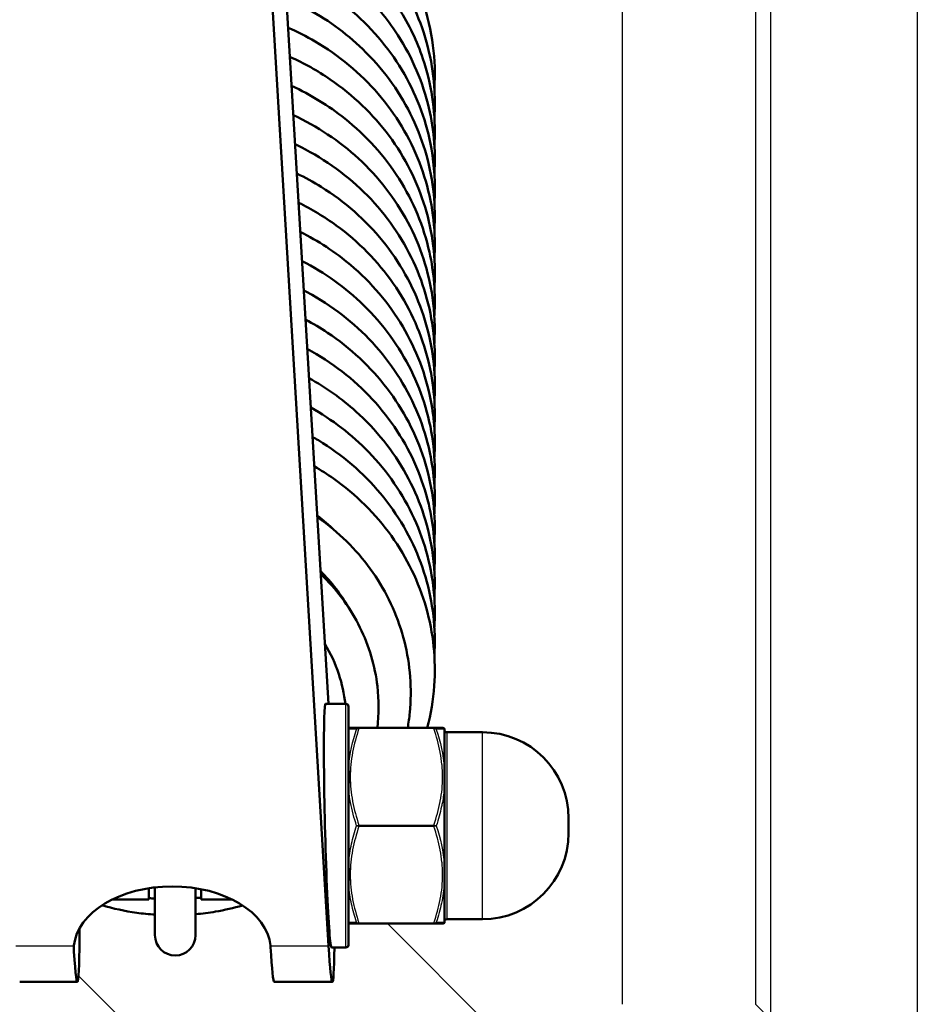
# Model space of a CAD drawing. Header units: millimetres. Extents: x 196 to 2279, y -1387 to 2348.
# Tile 78 of 89: x 500 to 573, y 1494 to 1574. Entities that reach past the tile are written whole.
import ezdxf

# ---------------------------------------------------------------- set-up
doc = ezdxf.new("R2010")
doc.units = ezdxf.units.MM
doc.header["$LTSCALE"] = 0.75
doc.layers.add('Visible', color=7, linetype='Continuous', lineweight=50)
doc.layers.add('Visible Narrow', color=7, linetype='Continuous', lineweight=25)

msp = doc.modelspace()

# ---------------------------------------------------------------- linework, layer by layer
at = {"layer": 'Visible', "extrusion": (0, 1, -2.966e-13)}
for p, q in [((524.924, 1498.805, -556.942), (483.367, 2196.115, 278.485)), ((524.915, 1518.455, -573.038), (521.397, 1577.483, -502.318)), ((526.342, 1518.455, -565.08), (524.682, 1518.455, -565.08)), ((527.396, 1516.505, -560.548), (533.489, 1516.505, -560.548)), ((537.442, 1516.155, -565.08), (534.542, 1516.155, -565.08)), ((510.314, 1502.555, -565.08), (507.329, 1502.555, -565.08)), ((517.101, 1502.555, -565.08), (514.564, 1502.555, -565.08)), ((537.442, 1500.955, -565.08), (534.542, 1500.955, -565.08)), ((533.489, 1500.605, -560.548), (527.396, 1500.605, -560.548)), ((526.342, 1498.655, -565.08), (525.166, 1498.655, -565.08)), ((504.501, 1495.855, -565.08), (499.816, 1495.855, -565.08)), ((525.235, 1495.855, -565.08), (520.513, 1495.855, -565.08))]:
    msp.add_line(p, q, dxfattribs=at)
at = {"layer": 'Visible', "extrusion": (0, -2.966e-13, -1)}
for centre, radius, start, end in [((-526.342, 1518.255, 565.08), 0.2, 90, 180), ((-534.542, 1516.355, 565.08), 0.2, 270, 0), ((-537.442, 1509.155, 565.08), 7, 90, 180), ((-537.442, 1507.955, 565.08), 7, 180, 270), ((-534.542, 1500.755, 565.08), 0.2, 0, 90), ((-512.464, 1499.658, 569.71), 1.65, 180, 0), ((-526.342, 1498.855, 565.08), 0.2, 180, 270)]:
    msp.add_arc(centre, radius, start, end, dxfattribs=at)
at = {"layer": 'Visible', "extrusion": (1, 0, 0)}
for centre, radius, start in [((1508.555, -565.08, 526.542), 9.7, 0.00003), ((1508.555, -565.08, 544.442), 0.6, 0), ((1508.555, -565.08, 510.314), 6, 147.84579), ((1508.555, -565.08, 514.564), 6, 149.29502)]:
    msp.add_arc(centre, radius, start, 180, dxfattribs=at)
at = {"layer": 'Visible', "extrusion": (-1, 0, 0)}
for centre, radius, start, end in [((-1508.555, -565.08, -534.342), 7.9, 126.4909, 173.50972), ((-1508.555, -565.08, -534.342), 7.9, 66.49094, 113.50929), ((-1510.158, -569.71, -510.814), 10.5, 0, 50.94997), ((-1508.555, -565.08, -534.342), 7.9, 6.49039, 53.50906)]:
    msp.add_arc(centre, radius, start, end, dxfattribs=at)
at = {"layer": 'Visible', "extrusion": (-1e-16, -0.5, -0.866025)}
msp.add_arc((432.245, -826.481, -1350.633), 133.5, 271.25841, 0, dxfattribs=at)
at = {"layer": 'Visible', "extrusion": (4.5e-15, -0.767714, 0.640792)}
msp.add_arc((512.215, 532.368, -1507.538), 8, 3.45847, 176.54153, dxfattribs=at)
at = {"layer": 'Visible', "extrusion": (1, -1e-16, -1e-16)}
msp.add_arc((1510.158, -569.71, 514.114), 10.5, 129.52453, 180, dxfattribs=at)
at = {"layer": 'Visible', "extrusion": (1.4e-15, -0.5, -0.866025)}
msp.add_arc((432.245, -826.481, -1350.633), 128.738, 271.30497, 0, dxfattribs=at)
at = {"layer": 'Visible', "extrusion": (0.531319, 0.670493, -0.517822)}
msp.add_arc((529.222, 296.113, 1569.727), 6.773, 153.60646, 155.1083, dxfattribs=at)
at = {"layer": 'Visible', "extrusion": (0.999272, 0.024453, 0.029297)}
for centre, major_axis, start_param in [((524.924, 1508.555, -565.08), (-0.378, 6.344, 7.6), -0.875267), ((520.202, 1508.555, -565.08), (-0.485, 8.138, 9.75), 1.584758)]:
    msp.add_ellipse(centre, major_axis=major_axis, ratio=0.999272, start_param=start_param, end_param=2.266326, dxfattribs=at)
at = {"layer": 'Visible', "extrusion": (-0.999272, -0.024453, -0.029297)}
for centre, start_param, end_param in [((504.191, 1508.555, -565.08), 3.162993, 4.650311), ((524.924, 1508.555, -565.08), 3.339974, 4.712389)]:
    msp.add_ellipse(centre, major_axis=(-0.485, 8.138, 9.75), ratio=0.999272, start_param=start_param, end_param=end_param, dxfattribs=at)
at = {"layer": 'Visible'}
for points, knots in [([(532.578, 1575.565, -739.286), (532.975, 1574.397, -739.729), (533.257, 1573.192, -740.183), (533.561, 1570.831, -741.072), (533.599, 1569.66, -741.513), (533.527, 1568.495, -741.952)], [279.673138, 279.673138, 279.673138, 279.673138, 280.0639208, 280.0639208, 280.4354025, 280.4354025, 280.4354025, 280.4354025]), ([(523.272, 1574.931, -701.673), (525.004, 1573.985, -702.089), (526.602, 1572.792, -702.587), (529.524, 1569.863, -703.761), (530.819, 1568.034, -704.471), (532.678, 1564.137, -705.965), (533.269, 1562.018, -706.762), (533.571, 1558.926, -707.926), (533.588, 1557.946, -708.295), (533.527, 1556.969, -708.663)], [212.19337, 212.19337, 212.19337, 212.19337, 212.796696, 212.796696, 213.483595, 213.483595, 214.167223, 214.167223, 214.478791, 214.478791, 214.478791, 214.478791]), ([(526.655, 1574.931, -709.306), (526.74, 1574.86, -709.335), (526.824, 1574.788, -709.364), (528.58, 1573.266, -709.986), (530.013, 1571.528, -710.666), (532.167, 1567.765, -712.119), (532.919, 1565.69, -712.905), (533.536, 1562.168, -714.232), (533.616, 1560.713, -714.779), (533.527, 1559.272, -715.322)], [225.803972, 225.803972, 225.803972, 225.803972, 225.838311, 225.838311, 226.525776, 226.525776, 227.210065, 227.210065, 227.670137, 227.670137, 227.670137, 227.670137]), ([(528.984, 1574.931, -716.888), (529.471, 1574.363, -717.113), (529.925, 1573.77, -717.345), (531.555, 1571.356, -718.284), (532.464, 1569.337, -719.056), (533.466, 1565.406, -720.539), (533.647, 1563.464, -721.269), (533.527, 1561.558, -721.987)], [239.33456, 239.33456, 239.33456, 239.33456, 239.567763, 239.567763, 240.252766, 240.252766, 240.863555, 240.863555, 240.863555, 240.863555]), ([(530.662, 1574.963, -724.435), (531.467, 1573.687, -724.93), (532.121, 1572.319, -725.454), (533.28, 1568.882, -726.758), (533.609, 1566.717, -727.57), (533.553, 1564.345, -728.463), (533.542, 1564.102, -728.554), (533.527, 1563.859, -728.646)], [252.821589, 252.821589, 252.821589, 252.821589, 253.295333, 253.295333, 253.977908, 253.977908, 254.05576, 254.05576, 254.05576, 254.05576]), ([(531.869, 1575.046, -731.948), (531.947, 1574.876, -732.013), (532.022, 1574.706, -732.079), (532.933, 1572.555, -732.9), (533.427, 1570.416, -733.703), (533.575, 1567.587, -734.768), (533.571, 1566.883, -735.033), (533.526, 1566.179, -735.298)], [266.2784393, 266.2784393, 266.2784393, 266.2784393, 266.3377349, 266.3377349, 267.0209754, 267.0209754, 267.2454843, 267.2454843, 267.2454843, 267.2454843]), ([(521.639, 1573.428, -694.654), (522.393, 1573.097, -694.807), (523.124, 1572.725, -694.973), (525.76, 1571.181, -695.644), (527.514, 1569.725, -696.241), (530.38, 1566.399, -697.553), (531.531, 1564.489, -698.292), (533.086, 1560.479, -699.819), (533.514, 1558.328, -700.626), (533.571, 1555.682, -701.622), (533.56, 1555.165, -701.817), (533.526, 1554.649, -702.011)], [198.816826, 198.816826, 198.816826, 198.816826, 199.066397, 199.066397, 199.755003, 199.755003, 200.441184, 200.441184, 201.124195, 201.124195, 201.289297, 201.289297, 201.289297, 201.289297]), ([(521.78, 1571.06, -688.026), (522.935, 1570.543, -688.264), (524.04, 1569.926, -688.533), (526.907, 1567.962, -689.363), (528.544, 1566.39, -689.994), (531.145, 1562.881, -691.366), (532.146, 1560.9, -692.127), (533.39, 1556.798, -693.679), (533.653, 1554.626, -694.494), (533.534, 1552.445, -695.316), (533.53, 1552.389, -695.337), (533.527, 1552.333, -695.358)], [185.641358, 185.641358, 185.641358, 185.641358, 186.025062, 186.025062, 186.713246, 186.713246, 187.39869, 187.39869, 188.080974, 188.080974, 188.098816, 188.098816, 188.098816, 188.098816]), ([(521.921, 1568.693, -681.397), (523.471, 1567.984, -681.722), (524.933, 1567.09, -682.105), (527.98, 1564.668, -683.106), (529.491, 1562.99, -683.768), (531.815, 1559.316, -685.193), (532.661, 1557.273, -685.971), (533.499, 1553.504, -687.392), (533.634, 1551.76, -688.048), (533.527, 1550.042, -688.695)], [172.465815, 172.465815, 172.465815, 172.465815, 172.983604, 172.983604, 173.671361, 173.671361, 174.356068, 174.356068, 174.905673, 174.905673, 174.905673, 174.905673]), ([(522.062, 1566.324, -674.768), (524, 1565.421, -675.179), (525.804, 1564.219, -675.689), (528.973, 1561.305, -676.87), (530.351, 1559.529, -677.563), (532.386, 1555.709, -679.033), (533.073, 1553.615, -679.823), (533.555, 1550.265, -681.085), (533.604, 1549.005, -681.56), (533.527, 1547.753, -682.031)], [159.289966, 159.289966, 159.289966, 159.289966, 159.941992, 159.941992, 160.629278, 160.629278, 161.313293, 161.313293, 161.712772, 161.712772, 161.712772, 161.712772]), ([(522.204, 1563.952, -668.141), (522.493, 1563.815, -668.203), (522.779, 1563.672, -668.267), (525.046, 1562.468, -668.799), (526.865, 1561.084, -669.375), (529.882, 1557.876, -670.652), (531.119, 1556.013, -671.375), (532.856, 1552.068, -672.883), (533.381, 1549.934, -673.684), (533.576, 1547.022, -674.781), (533.576, 1546.23, -675.079), (533.526, 1545.44, -675.376)], [146.114004, 146.114004, 146.114004, 146.114004, 146.211556, 146.211556, 146.900411, 146.900411, 147.587029, 147.587029, 148.270394, 148.270394, 148.522488, 148.522488, 148.522488, 148.522488]), ([(522.345, 1561.579, -661.514), (523.032, 1561.247, -661.664), (523.697, 1560.881, -661.824), (526.234, 1559.296, -662.505), (527.942, 1557.792, -663.116), (530.702, 1554.389, -664.453), (531.792, 1552.45, -665.201), (533.222, 1548.4, -666.739), (533.583, 1546.238, -667.55), (533.56, 1543.779, -668.476), (533.548, 1543.449, -668.6), (533.526, 1543.119, -668.725)], [132.938608, 132.938608, 132.938608, 132.938608, 133.170279, 133.170279, 133.858713, 133.858713, 134.544583, 134.544583, 135.227296, 135.227296, 135.332949, 135.332949, 135.332949, 135.332949]), ([(522.487, 1559.205, -654.888), (523.565, 1558.673, -655.127), (524.595, 1558.053, -655.394), (527.351, 1556.046, -656.234), (528.938, 1554.43, -656.878), (531.429, 1550.852, -658.272), (532.367, 1548.845, -659.04), (533.448, 1544.84, -660.552), (533.653, 1542.806, -661.317), (533.527, 1540.812, -662.067)], [119.763482, 119.763482, 119.763482, 119.763482, 120.128883, 120.128883, 120.816897, 120.816897, 121.50204, 121.50204, 122.141299, 122.141299, 122.141299, 122.141299]), ([(522.628, 1556.83, -648.261), (524.093, 1556.094, -648.591), (525.469, 1555.19, -648.975), (528.392, 1552.724, -649.985), (529.85, 1551.004, -650.66), (532.059, 1547.269, -652.104), (532.841, 1545.204, -652.888), (533.526, 1541.602, -654.245), (533.621, 1540.056, -654.827), (533.527, 1538.526, -655.403)], [106.588323, 106.588323, 106.588323, 106.588323, 107.087344, 107.087344, 107.774907, 107.774907, 108.459327, 108.459327, 108.947834, 108.947834, 108.947834, 108.947834]), ([(522.77, 1554.455, -641.635), (524.614, 1553.511, -642.055), (526.32, 1552.291, -642.568), (529.352, 1549.333, -643.757), (530.674, 1547.52, -644.462), (532.589, 1543.647, -645.949), (533.211, 1541.536, -646.744), (533.568, 1538.362, -647.939), (533.593, 1537.293, -648.342), (533.527, 1536.229, -648.742)], [93.412896, 93.412896, 93.412896, 93.412896, 94.045773, 94.045773, 94.732797, 94.732797, 95.416547, 95.416547, 95.755942, 95.755942, 95.755942, 95.755942]), ([(522.911, 1552.077, -635.009), (523.139, 1551.959, -635.062), (523.363, 1551.837, -635.116), (525.536, 1550.603, -635.654), (527.311, 1549.169, -636.246), (530.225, 1545.879, -637.546), (531.404, 1543.984, -638.28), (533.017, 1539.994, -639.801), (533.476, 1537.848, -640.607), (533.574, 1535.117, -641.635), (533.565, 1534.513, -641.862), (533.526, 1533.91, -642.089)], [80.23727, 80.23727, 80.23727, 80.23727, 80.315454, 80.315454, 81.004139, 81.004139, 81.690465, 81.690465, 82.373558, 82.373558, 82.56631, 82.56631, 82.56631, 82.56631]), ([(523.053, 1549.697, -628.385), (523.668, 1549.371, -628.529), (524.264, 1549.016, -628.683), (526.696, 1547.398, -629.37), (528.356, 1545.848, -629.994), (531.008, 1542.371, -631.355), (532.037, 1540.403, -632.112), (533.341, 1536.317, -633.66), (533.635, 1534.148, -634.475), (533.543, 1531.877, -635.329), (533.536, 1531.734, -635.383), (533.527, 1531.591, -635.437)], [67.062206, 67.062206, 67.062206, 67.062206, 67.274143, 67.274143, 67.962406, 67.962406, 68.647988, 68.647988, 69.330407, 69.330407, 69.376244, 69.376244, 69.376244, 69.376244]), ([(523.195, 1547.315, -621.762), (524.193, 1546.776, -621.999), (525.143, 1546.16, -622.261), (527.783, 1544.118, -623.108), (529.319, 1542.459, -623.765), (531.696, 1538.814, -625.18), (532.572, 1536.783, -625.955), (533.484, 1532.937, -627.405), (533.64, 1531.102, -628.096), (533.527, 1529.295, -628.776)], [53.887465, 53.887465, 53.887465, 53.887465, 54.232711, 54.232711, 54.920552, 54.920552, 55.605396, 55.605396, 56.183476, 56.183476, 56.183476, 56.183476]), ([(523.337, 1544.934, -615.137), (524.711, 1544.176, -615.47), (525.997, 1543.268, -615.852), (528.792, 1540.767, -616.868), (530.196, 1539.008, -617.556), (532.286, 1535.215, -619.018), (533.004, 1533.13, -619.806), (533.547, 1529.699, -621.098), (533.61, 1528.349, -621.607), (533.527, 1527.009, -622.111)], [40.712737, 40.712737, 40.712737, 40.712737, 41.191211, 41.191211, 41.878554, 41.878554, 42.562696, 42.562696, 42.990264, 42.990264, 42.990264, 42.990264]), ([(523.479, 1542.551, -608.513), (525.223, 1541.573, -608.942), (526.826, 1540.342, -609.453), (529.717, 1537.35, -610.647), (530.982, 1535.503, -611.364), (532.775, 1531.58, -612.866), (533.331, 1529.453, -613.665), (533.574, 1526.457, -614.794), (533.582, 1525.577, -615.124), (533.526, 1524.701, -615.454)], [27.537787, 27.537787, 27.537787, 27.537787, 28.149585, 28.149585, 28.836335, 28.836335, 29.519823, 29.519823, 29.79952, 29.79952, 29.79952, 29.79952]), ([(523.621, 1540.166, -601.891), (523.782, 1540.074, -601.931), (523.942, 1539.981, -601.971), (526.015, 1538.723, -602.514), (527.745, 1537.241, -603.119), (530.554, 1533.874, -604.444), (531.673, 1531.948, -605.188), (533.161, 1527.916, -606.721), (533.553, 1525.759, -607.531), (533.566, 1523.213, -608.489), (533.553, 1522.796, -608.646), (533.526, 1522.379, -608.803)], [14.362572, 14.362572, 14.362572, 14.362572, 14.419391, 14.419391, 15.107904, 15.107904, 15.793901, 15.793901, 16.476753, 16.476753, 16.610061, 16.610061, 16.610061, 16.610061]), ([(523.764, 1537.779, -595.269), (524.302, 1537.466, -595.405), (524.824, 1537.131, -595.548), (527.146, 1535.488, -596.239), (528.757, 1533.892, -596.876), (531.299, 1530.345, -598.26), (532.266, 1528.35, -599.025), (533.442, 1524.231, -600.582), (533.669, 1522.056, -601.399), (533.436, 1518.782, -602.632), (533.242, 1517.63, -603.065), (532.942, 1516.505, -603.49)], [1.18788, 1.18788, 1.18788, 1.18788, 1.378022, 1.378022, 2.066113, 2.066113, 2.751396, 2.751396, 3.433527, 3.433527, 3.803087, 3.803087, 3.803087, 3.803087]), ([(524.01, 1533.649, -592.596), (524.248, 1533.484, -592.658), (524.481, 1533.313, -592.721), (526.279, 1531.932, -593.233), (527.656, 1530.462, -593.763), (529.814, 1527.214, -594.915), (530.622, 1525.393, -595.553), (531.566, 1521.646, -596.857), (531.714, 1519.671, -597.541), (531.487, 1517.335, -598.352), (531.431, 1516.919, -598.497), (531.359, 1516.505, -598.641)], [34.343204, 34.343204, 34.343204, 34.343204, 34.431798, 34.431798, 35.040568, 35.040568, 35.651772, 35.651772, 36.264123, 36.264123, 36.396815, 36.396815, 36.396815, 36.396815]), ([(526.52, 1526.345, -594.655), (526.224, 1526.855, -594.434), (525.894, 1527.349, -594.22), (525.15, 1528.327, -593.794), (524.727, 1528.813, -593.582), (524.271, 1529.272, -593.379)], [8.7126018, 8.7126018, 8.7126018, 8.7126018, 8.9010073, 8.9010073, 9.1029952, 9.1029952, 9.1029952, 9.1029952]), ([(524.287, 1528.998, -590.438), (524.369, 1528.92, -590.467), (524.451, 1528.841, -590.496), (525.736, 1527.57, -590.96), (526.745, 1526.173, -591.458), (528.22, 1523.176, -592.514), (528.703, 1521.536, -593.085), (529.025, 1518.77, -594.046), (529.022, 1517.629, -594.442), (528.891, 1516.505, -594.832)], [23.690567, 23.690567, 23.690567, 23.690567, 23.725666, 23.725666, 24.250151, 24.250151, 24.776782, 24.776782, 25.133875, 25.133875, 25.133875, 25.133875]), ([(524.623, 1523.352, -588.631), (525.091, 1522.568, -588.91), (525.474, 1521.735, -589.203), (526.017, 1520.094, -589.777), (526.196, 1519.278, -590.061), (526.293, 1518.455, -590.347)], [14.7541793, 14.7541793, 14.7541793, 14.7541793, 15.0389095, 15.0389095, 15.3004148, 15.3004148, 15.3004148, 15.3004148]), ([(526.542, 1516.394, -565.08), (526.542, 1516.398, -565.08), (526.542, 1516.401, -565.08), (526.544, 1516.417, -565.08), (526.548, 1516.43, -565.08), (526.56, 1516.452, -565.08), (526.568, 1516.463, -565.08), (526.584, 1516.476, -565.08), (526.591, 1516.48, -565.08), (526.598, 1516.484, -565.08)], [0, 0, 0, 0, 0.00095837, 0.00095837, 0.00481683, 0.00481683, 0.00867529, 0.00867529, 0.01105961, 0.01105961, 0.01105961, 0.01105961]), ([(526.598, 1516.484, -565.08), (526.617, 1516.494, -565.08), (526.639, 1516.5, -565.08), (526.669, 1516.504, -565.08), (526.678, 1516.505, -565.08), (526.687, 1516.505, -565.08)], [0, 0, 0, 0, 0.006491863, 0.006491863, 0.009155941, 0.009155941, 0.009155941, 0.009155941]), ([(526.687, 1516.505, -565.08), (526.687, 1516.505, -564.317), (526.754, 1516.505, -563.546), (526.878, 1516.505, -562.791), (526.88, 1516.505, -562.777), (526.882, 1516.505, -562.763), (526.885, 1516.505, -562.749), (527.008, 1516.505, -562.006), (527.184, 1516.505, -561.273), (527.396, 1516.505, -560.548)], [0.004683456, 0.004683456, 0.004683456, 0.004683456, 0.006986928, 0.006986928, 0.006986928, 0.007029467, 0.007029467, 0.007029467, 0.009295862, 0.009295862, 0.009295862, 0.009295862]), ([(533.489, 1516.505, -560.548), (533.701, 1516.505, -561.273), (533.876, 1516.505, -562.006), (534, 1516.505, -562.749), (534.002, 1516.505, -562.763), (534.005, 1516.505, -562.777), (534.007, 1516.505, -562.791), (534.13, 1516.505, -563.545), (534.198, 1516.505, -564.315), (534.198, 1516.505, -565.076), (534.198, 1516.505, -565.077), (534.198, 1516.505, -565.078), (534.198, 1516.505, -565.08)], [0.00005991, 0.00005991, 0.00005991, 0.00005991, 0.002318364, 0.002318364, 0.002318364, 0.002360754, 0.002360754, 0.002360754, 0.004652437, 0.004652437, 0.004652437, 0.004656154, 0.004656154, 0.004656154, 0.004656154]), ([(534.198, 1516.505, -565.08), (534.219, 1516.505, -565.08), (534.241, 1516.501, -565.08), (534.282, 1516.488, -565.08), (534.302, 1516.477, -565.08), (534.327, 1516.458, -565.08), (534.335, 1516.451, -565.08), (534.342, 1516.443, -565.08)], [0, 0, 0, 0, 0.00642346, 0.00642346, 0.01292617, 0.01292617, 0.01606413, 0.01606413, 0.01606413, 0.01606413]), ([(534.342, 1516.443, -565.08), (534.342, 1516.443, -565.08), (534.342, 1516.443, -565.08), (534.342, 1516.443, -565.08), (534.342, 1516.443, -565.061), (534.342, 1516.443, -565.042), (534.342, 1516.443, -565.024), (534.342, 1516.443, -564.893), (534.342, 1516.44, -564.763), (534.342, 1516.435, -564.633), (534.342, 1516.429, -564.487), (534.342, 1516.421, -564.34), (534.342, 1516.405, -564.194)], [0.0008946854, 0.0008946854, 0.0008946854, 0.0008946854, 0.0008948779, 0.0008948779, 0.0008948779, 0.0009508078, 0.0009508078, 0.0009508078, 0.0013423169, 0.0013423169, 0.0013423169, 0.0017820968, 0.0017820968, 0.0017820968, 0.0017820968]), ([(534.342, 1513.253, -558.729), (534.342, 1513.133, -558.64), (534.342, 1513.008, -558.558), (534.342, 1512.882, -558.479), (534.342, 1512.819, -558.439), (534.342, 1512.755, -558.4), (534.342, 1512.691, -558.361), (534.342, 1512.659, -558.342), (534.342, 1512.627, -558.323), (534.342, 1512.595, -558.304), (534.342, 1512.579, -558.295), (534.342, 1512.563, -558.285), (534.342, 1512.547, -558.276), (534.342, 1512.539, -558.271), (534.342, 1512.531, -558.267), (534.342, 1512.523, -558.262), (534.342, 1512.519, -558.26), (534.342, 1512.515, -558.257), (534.342, 1512.511, -558.255), (534.342, 1512.507, -558.253), (534.342, 1512.503, -558.25), (534.342, 1512.499, -558.248), (534.342, 1512.483, -558.239), (534.342, 1512.466, -558.229), (534.342, 1512.45, -558.22), (534.342, 1512.337, -558.156), (534.342, 1512.223, -558.093), (534.342, 1512.108, -558.032), (534.342, 1511.976, -557.962), (534.342, 1511.843, -557.895), (534.342, 1511.706, -557.836)], [0.000000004, 0.000000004, 0.000000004, 0.000000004, 0.000447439, 0.000447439, 0.000447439, 0.000671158, 0.000671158, 0.000671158, 0.000783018, 0.000783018, 0.000783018, 0.000838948, 0.000838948, 0.000838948, 0.000866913, 0.000866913, 0.000866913, 0.000880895, 0.000880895, 0.000880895, 0.000894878, 0.000894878, 0.000894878, 0.000950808, 0.000950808, 0.000950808, 0.001342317, 0.001342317, 0.001342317, 0.001789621, 0.001789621, 0.001789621, 0.001789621]), ([(510.814, 1501.327, -604.329), (510.316, 1501.361, -604.334), (509.82, 1501.412, -604.333), (508.377, 1501.616, -604.312), (507.43, 1501.818, -604.277), (506.501, 1502.084, -604.222)], [39.2525585, 39.2525585, 39.2525585, 39.2525585, 39.4016135, 39.4016135, 39.6898791, 39.6898791, 39.6898791, 39.6898791]), ([(517.94, 1502.076, -603.868), (517.214, 1501.867, -603.958), (516.476, 1501.698, -604.035), (515.199, 1501.481, -604.145), (514.658, 1501.411, -604.184), (514.114, 1501.362, -604.216)], [38.5337332, 38.5337332, 38.5337332, 38.5337332, 38.7605762, 38.7605762, 38.9239319, 38.9239319, 38.9239319, 38.9239319]), ([(526.598, 1500.625, -565.08), (526.588, 1500.63, -565.08), (526.579, 1500.637, -565.08), (526.564, 1500.652, -565.08), (526.558, 1500.661, -565.08), (526.548, 1500.68, -565.08), (526.545, 1500.691, -565.08), (526.543, 1500.706, -565.08), (526.542, 1500.711, -565.08), (526.542, 1500.715, -565.08)], [0, 0, 0, 0, 0.00320218, 0.00320218, 0.00645446, 0.00645446, 0.00970493, 0.00970493, 0.01107046, 0.01107046, 0.01107046, 0.01107046]), ([(526.687, 1500.605, -565.08), (526.687, 1500.605, -565.08), (526.686, 1500.605, -565.08), (526.685, 1500.605, -565.08), (526.683, 1500.605, -565.08), (526.68, 1500.605, -565.08), (526.678, 1500.605, -565.08), (526.671, 1500.605, -565.08), (526.665, 1500.606, -565.08), (526.639, 1500.609, -565.08), (526.617, 1500.616, -565.08), (526.598, 1500.625, -565.08)], [0, 0, 0, 0, 0.000010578, 0.000010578, 0.000461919, 0.000461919, 0.001063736, 0.001063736, 0.00266965, 0.00266965, 0.009150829, 0.009150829, 0.009150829, 0.009150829]), ([(527.396, 1500.605, -560.548), (527.184, 1500.605, -561.274), (527.008, 1500.605, -562.008), (526.884, 1500.605, -562.751), (526.882, 1500.605, -562.763), (526.88, 1500.605, -562.775), (526.878, 1500.605, -562.787), (526.755, 1500.605, -563.542), (526.687, 1500.605, -564.312), (526.687, 1500.605, -565.08)], [0.00005991, 0.00005991, 0.00005991, 0.00005991, 0.002320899, 0.002320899, 0.002320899, 0.002356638, 0.002356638, 0.002356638, 0.00465275, 0.00465275, 0.00465275, 0.00465275]), ([(534.198, 1500.605, -565.08), (534.198, 1500.605, -564.312), (534.13, 1500.605, -563.542), (534.006, 1500.605, -562.787), (534.004, 1500.605, -562.775), (534.002, 1500.605, -562.763), (534, 1500.605, -562.751), (533.877, 1500.605, -562.008), (533.701, 1500.605, -561.274), (533.489, 1500.605, -560.548)], [0.00465185, 0.00465185, 0.00465185, 0.00465185, 0.006946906, 0.006946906, 0.006946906, 0.006982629, 0.006982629, 0.006982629, 0.009242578, 0.009242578, 0.009242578, 0.009242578]), ([(534.198, 1500.605, -565.08), (534.003, 1500.605, -566.443), (533.972, 1500.605, -567.84), (533.613, 1500.605, -569.171), (533.613, 1500.605, -569.171), (533.612, 1500.605, -569.173), (533.612, 1500.605, -569.175), (533.611, 1500.605, -569.178), (533.61, 1500.605, -569.181), (533.607, 1500.605, -569.194), (533.604, 1500.605, -569.204), (533.595, 1500.605, -569.236), (533.589, 1500.605, -569.257), (533.578, 1500.605, -569.3), (533.572, 1500.605, -569.321), (533.553, 1500.605, -569.387), (533.541, 1500.605, -569.431), (533.515, 1500.605, -569.521), (533.502, 1500.605, -569.566), (533.489, 1500.605, -569.612)], [0, 0, 0, 0, 0.4131777, 0.4131777, 0.4133781, 0.4133781, 0.4137792, 0.4137792, 0.4145829, 0.4145829, 0.4178226, 0.4178226, 0.4244024, 0.4244024, 0.4310841, 0.4310841, 0.4448679, 0.4448679, 0.4590851, 0.4590851, 0.4590851, 0.4590851]), ([(534.342, 1500.666, -565.08), (534.327, 1500.651, -565.08), (534.31, 1500.637, -565.08), (534.271, 1500.617, -565.08), (534.25, 1500.611, -565.08), (534.224, 1500.606, -565.08), (534.218, 1500.606, -565.08), (534.209, 1500.605, -565.08), (534.205, 1500.605, -565.08), (534.2, 1500.605, -565.08), (534.199, 1500.605, -565.08), (534.198, 1500.605, -565.08), (534.198, 1500.605, -565.08), (534.198, 1500.605, -565.08), (534.198, 1500.605, -565.08), (534.198, 1500.605, -565.08)], [0, 0, 0, 0, 0.00646287, 0.00646287, 0.01296532, 0.01296532, 0.01457105, 0.01457105, 0.01577494, 0.01577494, 0.01600057, 0.01600057, 0.01604288, 0.01604288, 0.01606282, 0.01606282, 0.01606282, 0.01606282]), ([(534.342, 1500.705, -564.193), (534.342, 1500.688, -564.339), (534.342, 1500.68, -564.486), (534.342, 1500.674, -564.633), (534.342, 1500.672, -564.708), (534.342, 1500.67, -564.782), (534.342, 1500.668, -564.857), (534.342, 1500.668, -564.894), (534.342, 1500.667, -564.931), (534.342, 1500.667, -564.968), (534.342, 1500.667, -564.987), (534.342, 1500.667, -565.006), (534.342, 1500.666, -565.024), (534.342, 1500.666, -565.034), (534.342, 1500.666, -565.043), (534.342, 1500.666, -565.052), (534.342, 1500.666, -565.057), (534.342, 1500.666, -565.061), (534.342, 1500.666, -565.066), (534.342, 1500.666, -565.071), (534.342, 1500.666, -565.075), (534.342, 1500.666, -565.08)], [0.0000063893, 0.0000063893, 0.0000063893, 0.0000063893, 0.000447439, 0.000447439, 0.000447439, 0.0006711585, 0.0006711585, 0.0006711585, 0.0007830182, 0.0007830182, 0.0007830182, 0.0008389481, 0.0008389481, 0.0008389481, 0.000866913, 0.000866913, 0.000866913, 0.0008808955, 0.0008808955, 0.0008808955, 0.0008946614, 0.0008946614, 0.0008946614, 0.0008946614]), ([(504.221, 1498.319, -557.562), (504.217, 1498.379, -557.48), (504.215, 1498.441, -557.398), (504.215, 1498.6, -557.192), (504.22, 1498.701, -557.066), (504.229, 1498.805, -556.942)], [3.72742712, 3.72742712, 3.72742712, 3.72742712, 3.7578667, 3.7578667, 3.80581406, 3.80581406, 3.80581406, 3.80581406]), ([(435.177, 1497.953, 898.453), (440.055, 1497.815, 898.517), (444.922, 1497.309, 898.754), (458.926, 1494.769, 899.936), (467.863, 1491.75, 901.34), (484.175, 1483.264, 905.215), (491.572, 1477.832, 907.667), (502.039, 1467.057, 912.424), (505.73, 1462.284, 914.507), (508.797, 1457.154, 916.716)], [1.603624, 1.603624, 1.603624, 1.603624, 1.778388, 1.778388, 2.114279, 2.114279, 2.445009, 2.445009, 2.66609, 2.66609, 2.66609, 2.66609])]:
    msp.add_open_spline(points, degree=3, knots=knots, dxfattribs=at)
for points in [[(525.414, 1532.568, -596.478), (524.968, 1532.994, -596.274), (524.496, 1533.398, -596.078), (524.002, 1533.777, -595.892)], [(525.161, 1528.101, -660.316), (525.191, 1528.128, -660.303), (525.22, 1528.156, -660.289), (525.25, 1528.183, -660.276)], [(526.188, 1526.825, -653.167), (526.196, 1526.833, -653.163), (526.204, 1526.842, -653.159), (526.212, 1526.851, -653.155)], [(510.814, 1502.629, -600.077), (510.647, 1502.642, -600.079), (510.48, 1502.658, -600.08), (510.314, 1502.676, -600.08)], [(514.564, 1502.721, -599.915), (514.414, 1502.702, -599.926), (514.264, 1502.684, -599.937), (514.114, 1502.668, -599.948)]]:
    msp.add_open_spline(points, degree=3, dxfattribs=at)
at = {"layer": 'Visible', "extrusion": (0.043931, 0.393881, -0.918111)}
msp.add_open_spline([(525.201, 1532.747, -673.614), (525.205, 1532.75, -673.612), (525.208, 1532.754, -673.61), (525.212, 1532.758, -673.609)], degree=3, dxfattribs=at)
at = {"layer": 'Visible', "extrusion": (1, 0, 0)}
msp.add_open_spline([(534.342, 1505.403, -557.836), (534.342, 1505.267, -557.895), (534.342, 1505.133, -557.962), (534.342, 1504.87, -558.101), (534.342, 1504.739, -558.174), (534.342, 1504.481, -558.323), (534.342, 1504.354, -558.399), (534.342, 1504.102, -558.558), (534.342, 1503.977, -558.64), (534.342, 1503.857, -558.729)], degree=3, knots=[0, 0, 0, 0, 0.000447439, 0.000447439, 0.000894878, 0.000894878, 0.001342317, 0.001342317, 0.001789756, 0.001789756, 0.001789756, 0.001789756], dxfattribs=at)
at = {"layer": 'Visible Narrow', "extrusion": (0, 1, -2.966e-13)}
for p, q in [((560.892, 1492.772, -948.225), (560.892, 1674.155, -948.225)), ((572.787, 1674.155, -960.099), (572.787, 1492.772, -960.099)), ((548.816, 1494.038, -916.471), (548.816, 1672.889, -916.471)), ((559.626, 1672.889, -928.23), (559.626, 1494.038, -928.23)), ((533.489, 1516.455, -560.461), (527.396, 1516.455, -560.461)), ((527.396, 1508.605, -555.929), (533.489, 1508.605, -555.929)), ((533.489, 1508.505, -555.929), (527.396, 1508.505, -555.929)), ((526.562, 1503.76, -913.167), (526.562, 1503.76, -913.167)), ((527.396, 1500.655, -560.461), (533.489, 1500.655, -560.461)), ((529.718, 1500.605, -913.636), (546.599, 1483.724, -916.141)), ((499.506, 1498.805, -556.942), (504.229, 1498.805, -556.942)), ((504.221, 1498.692, -557.874), (504.221, 1498.319, -557.562)), ((520.2, 1498.805, -556.942), (524.924, 1498.805, -556.942)), ((531.916, 1469.042, -916.141), (504.593, 1496.364, -912.086)), ((559.626, 1494.038, -928.23), (560.892, 1492.772, -948.225))]:
    msp.add_line(p, q, dxfattribs=at)
at = {"layer": 'Visible Narrow', "extrusion": (-1, 0, 0)}
for centre, radius, end in [((-1508.555, -565.08, -526.342), 9.9, 179.99997), ((-1508.555, -565.08, -537.442), 7.6, 180)]:
    msp.add_arc(centre, radius, 0, end, dxfattribs=at)
at = {"layer": 'Visible Narrow', "extrusion": (7.402e-13, -0.136482, 0.990643)}
msp.add_arc((526.642, 1425.189, -765.682), 0.1, 150, 180, dxfattribs=at)
at = {"layer": 'Visible Narrow', "extrusion": (1, 0, 0)}
for centre, radius, start, end in [((1508.555, -565.08, 526.556), 7.923, 7.84309, 52.15568), ((1516.405, -560.548, 533.489), 0.1, 0.00003, 59.99996), ((1508.555, -565.08, 534.542), 7.6, 0, 180), ((1508.555, -565.08, 526.556), 7.923, 67.8439, 112.15568), ((1508.555, -556.015, 527.396), 0.1, 60.00003, 119.99998), ((1508.555, -556.015, 533.489), 0.1, 60.00002, 119.99996), ((1508.555, -565.08, 526.556), 7.923, 127.84432, 172.1567)]:
    msp.add_arc(centre, radius, start, end, dxfattribs=at)
at = {"layer": 'Visible Narrow', "extrusion": (1, -1.93623e-11, -1.12701e-11)}
msp.add_arc((1516.405, -560.548, 527.396), 0.1, 0.00006, 59.99998, dxfattribs=at)
at = {"layer": 'Visible Narrow', "extrusion": (1.6233e-12, -0.789681, 0.613518)}
msp.add_arc((526.642, 487.166, -1537.963), 0.1, 150, 180, dxfattribs=at)
at = {"layer": 'Visible Narrow', "extrusion": (-7.9056e-12, -0.926163, 0.377125)}
msp.add_arc((526.642, 53.43, -1610.272), 0.1, 150, 180, dxfattribs=at)
at = {"layer": 'Visible Narrow', "extrusion": (-1.40839e-11, -0.926163, -0.377125)}
msp.add_arc((526.642, -1084.396, -1184.061), 0.1, 150, 180, dxfattribs=at)
at = {"layer": 'Visible Narrow', "extrusion": (4.8147e-12, 0.789681, 0.613518)}
msp.add_arc((-526.642, -1363.885, 844.59), 0.1, 0, 30, dxfattribs=at)
at = {"layer": 'Visible Narrow', "extrusion": (-2.8883e-12, 0.136482, 0.990643)}
msp.add_arc((-526.642, -1563.688, -353.902), 0.1, 360, 30, dxfattribs=at)
at = {"layer": 'Visible Narrow', "extrusion": (1, -6.867e-13, 2.189e-13)}
msp.add_arc((1500.705, -560.548, 527.396), 0.1, 120.00007, 179.99997, dxfattribs=at)
at = {"layer": 'Visible Narrow', "extrusion": (1, -2.665e-13, -1.538e-13)}
msp.add_arc((1500.705, -560.548, 533.489), 0.1, 120.00004, 179.99994, dxfattribs=at)
at = {"layer": 'Visible Narrow', "extrusion": (0.049264, 0.363595, -0.930253)}
for points, weights in [([(525.278, 1532.682, -673.03), (525.282, 1532.686, -673.028), (525.286, 1532.689, -673.027)], [0.891561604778, 0.891577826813, 0.891594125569]), ([(525.228, 1528.025, -659.735), (525.27, 1528.065, -659.717), (525.313, 1528.105, -659.7)], [0.891340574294, 0.891523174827, 0.891716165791]), ([(526.242, 1526.75, -652.622), (526.252, 1526.761, -652.617), (526.262, 1526.772, -652.612)], [0.897484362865, 0.897565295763, 0.897646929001])]:
    msp.add_rational_spline(points, weights, degree=2, dxfattribs=at)
at = {"layer": 'Visible Narrow'}
for points, knots in [([(526.598, 1516.484, -565.08), (526.598, 1516.484, -564.899), (526.594, 1516.481, -564.717), (526.584, 1516.467, -564.446), (526.579, 1516.46, -564.356), (526.569, 1516.44, -564.176), (526.562, 1516.428, -564.086), (526.556, 1516.404, -563.999)], [0.001085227, 0.001085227, 0.001085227, 0.001085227, 0.001626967, 0.001626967, 0.001898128, 0.001898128, 0.002169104, 0.002169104, 0.002169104, 0.002169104]), ([(527.206, 1516.391, -560.555), (527.001, 1516.395, -561.27), (526.832, 1516.398, -561.989), (526.711, 1516.401, -562.72), (526.642, 1516.402, -563.142), (526.59, 1516.403, -563.57), (526.556, 1516.404, -563.999)], [0, 0, 0, 0, 0.00222077, 0.00222077, 0.00222077, 0.003503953, 0.003503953, 0.003503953, 0.003503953]), ([(527.396, 1516.455, -560.461), (527.183, 1515.823, -560.097), (527.007, 1515.187, -559.729), (526.883, 1514.543, -559.357), (526.882, 1514.532, -559.351), (526.88, 1514.522, -559.345), (526.878, 1514.512, -559.339), (526.817, 1514.191, -559.154), (526.77, 1513.868, -558.968), (526.737, 1513.543, -558.78), (526.737, 1513.536, -558.776), (526.736, 1513.53, -558.772), (526.735, 1513.523, -558.768), (526.703, 1513.193, -558.578), (526.687, 1512.86, -558.386), (526.687, 1512.528, -558.194), (526.687, 1511.858, -557.807), (526.755, 1511.197, -557.425), (526.879, 1510.543, -557.048), (526.88, 1510.536, -557.044), (526.881, 1510.529, -557.039), (526.883, 1510.522, -557.035), (527.006, 1509.877, -556.663), (527.182, 1509.238, -556.295), (527.396, 1508.605, -555.929)], [0.000059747, 0.000059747, 0.000059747, 0.000059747, 0.002322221, 0.002322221, 0.002322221, 0.002358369, 0.002358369, 0.002358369, 0.00348454, 0.00348454, 0.00348454, 0.00350768, 0.00350768, 0.00350768, 0.004649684, 0.004649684, 0.004649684, 0.006955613, 0.006955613, 0.006955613, 0.006980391, 0.006980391, 0.006980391, 0.009254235, 0.009254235, 0.009254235, 0.009254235]), ([(527.396, 1516.455, -560.461), (527.354, 1516.46, -560.464), (527.315, 1516.455, -560.476), (527.283, 1516.443, -560.493), (527.25, 1516.432, -560.51), (527.224, 1516.414, -560.531), (527.206, 1516.391, -560.555)], [0.0000000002, 0.0000000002, 0.0000000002, 0.0000000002, 0.0001165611, 0.0001165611, 0.0001165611, 0.0002331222, 0.0002331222, 0.0002331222, 0.0002331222]), ([(533.489, 1516.505, -560.548), (533.53, 1516.505, -560.542), (533.569, 1516.492, -560.54), (533.602, 1516.472, -560.542), (533.635, 1516.451, -560.543), (533.661, 1516.423, -560.548), (533.679, 1516.391, -560.555)], [0.0000000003, 0.0000000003, 0.0000000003, 0.0000000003, 0.0001165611, 0.0001165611, 0.0001165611, 0.0002331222, 0.0002331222, 0.0002331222, 0.0002331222]), ([(533.489, 1508.605, -555.929), (533.702, 1509.238, -556.295), (533.879, 1509.877, -556.663), (534.002, 1510.522, -557.035), (534.003, 1510.529, -557.039), (534.005, 1510.536, -557.044), (534.006, 1510.543, -557.048), (534.129, 1511.195, -557.424), (534.197, 1511.854, -557.805), (534.198, 1512.522, -558.19), (534.198, 1512.856, -558.383), (534.182, 1513.191, -558.577), (534.149, 1513.523, -558.768), (534.149, 1513.53, -558.772), (534.148, 1513.536, -558.776), (534.147, 1513.543, -558.78), (534.115, 1513.868, -558.968), (534.068, 1514.191, -559.154), (534.007, 1514.512, -559.339), (534.005, 1514.522, -559.345), (534.003, 1514.532, -559.351), (534.001, 1514.543, -559.357), (533.878, 1515.187, -559.729), (533.701, 1515.823, -560.097), (533.489, 1516.455, -560.461)], [0.000059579, 0.000059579, 0.000059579, 0.000059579, 0.002323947, 0.002323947, 0.002323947, 0.002348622, 0.002348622, 0.002348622, 0.004637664, 0.004637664, 0.004637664, 0.005782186, 0.005782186, 0.005782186, 0.005805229, 0.005805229, 0.005805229, 0.006926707, 0.006926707, 0.006926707, 0.006962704, 0.006962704, 0.006962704, 0.009215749, 0.009215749, 0.009215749, 0.009215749]), ([(534.342, 1516.404, -564.187), (534.332, 1516.404, -564.033), (534.319, 1516.404, -563.88), (534.305, 1516.403, -563.726), (534.272, 1516.403, -563.39), (534.228, 1516.402, -563.053), (534.173, 1516.401, -562.72), (534.153, 1516.4, -562.598), (534.132, 1516.4, -562.476), (534.109, 1516.399, -562.354), (533.995, 1516.397, -561.749), (533.849, 1516.394, -561.148), (533.679, 1516.391, -560.555)], [0.005509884, 0.005509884, 0.005509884, 0.005509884, 0.005971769, 0.005971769, 0.005971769, 0.006985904, 0.006985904, 0.006985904, 0.007357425, 0.007357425, 0.007357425, 0.009204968, 0.009204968, 0.009204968, 0.009204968]), ([(526.556, 1513.416, -558.823), (526.562, 1513.351, -558.758), (526.569, 1513.28, -558.702), (526.579, 1513.134, -558.595), (526.584, 1513.059, -558.544), (526.594, 1512.832, -558.397), (526.598, 1512.677, -558.304), (526.598, 1512.363, -558.122), (526.594, 1512.204, -558.034), (526.584, 1511.962, -557.911), (526.579, 1511.881, -557.871), (526.569, 1511.715, -557.799), (526.562, 1511.631, -557.765), (526.556, 1511.543, -557.742)], [0, 0, 0, 0, 0.000271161, 0.000271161, 0.000542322, 0.000542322, 0.001084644, 0.001084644, 0.001626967, 0.001626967, 0.001898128, 0.001898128, 0.002169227, 0.002169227, 0.002169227, 0.002169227]), ([(527.206, 1508.555, -556.031), (527, 1509.18, -556.388), (526.829, 1509.809, -556.747), (526.709, 1510.445, -557.111), (526.641, 1510.809, -557.32), (526.589, 1511.175, -557.53), (526.556, 1511.543, -557.742)], [0, 0, 0, 0, 0.002225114, 0.002225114, 0.002225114, 0.003500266, 0.003500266, 0.003500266, 0.003500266]), ([(534.342, 1511.706, -557.836), (534.311, 1511.284, -557.593), (534.254, 1510.863, -557.351), (534.175, 1510.445, -557.111), (534.154, 1510.335, -557.048), (534.132, 1510.225, -556.986), (534.109, 1510.116, -556.923), (533.995, 1509.59, -556.622), (533.849, 1509.07, -556.325), (533.679, 1508.555, -556.031)], [0.005463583, 0.005463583, 0.005463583, 0.005463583, 0.006916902, 0.006916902, 0.006916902, 0.007298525, 0.007298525, 0.007298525, 0.009133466, 0.009133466, 0.009133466, 0.009133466]), ([(526.556, 1505.567, -557.742), (526.601, 1506.072, -557.451), (526.683, 1506.576, -557.162), (526.794, 1507.074, -556.877), (526.905, 1507.573, -556.592), (527.044, 1508.066, -556.31), (527.206, 1508.555, -556.031)], [0.005663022, 0.005663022, 0.005663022, 0.005663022, 0.007413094, 0.007413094, 0.007413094, 0.009163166, 0.009163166, 0.009163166, 0.009163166]), ([(527.396, 1508.505, -555.929), (527.184, 1507.875, -556.293), (527.008, 1507.239, -556.659), (526.884, 1506.596, -557.031), (526.883, 1506.587, -557.036), (526.881, 1506.579, -557.041), (526.879, 1506.57, -557.046), (526.818, 1506.248, -557.232), (526.77, 1505.924, -557.419), (526.738, 1505.599, -557.607), (526.737, 1505.594, -557.609), (526.737, 1505.59, -557.612), (526.737, 1505.585, -557.614), (526.704, 1505.255, -557.805), (526.687, 1504.921, -557.998), (526.687, 1504.588, -558.19), (526.686, 1504.248, -558.386), (526.703, 1503.909, -558.582), (526.737, 1503.57, -558.778), (526.769, 1503.244, -558.966), (526.817, 1502.919, -559.153), (526.878, 1502.598, -559.339), (526.88, 1502.586, -559.346), (526.882, 1502.575, -559.352), (526.884, 1502.564, -559.359), (527.008, 1501.919, -559.731), (527.184, 1501.284, -560.098), (527.396, 1500.655, -560.461)], [0.000059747, 0.000059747, 0.000059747, 0.000059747, 0.00231796, 0.00231796, 0.00231796, 0.002348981, 0.002348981, 0.002348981, 0.003478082, 0.003478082, 0.003478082, 0.003493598, 0.003493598, 0.003493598, 0.004638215, 0.004638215, 0.004638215, 0.005805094, 0.005805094, 0.005805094, 0.006927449, 0.006927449, 0.006927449, 0.006966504, 0.006966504, 0.006966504, 0.009216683, 0.009216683, 0.009216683, 0.009216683]), ([(527.396, 1508.505, -555.929), (527.354, 1508.51, -555.926), (527.315, 1508.517, -555.936), (527.283, 1508.526, -555.955), (527.25, 1508.535, -555.973), (527.224, 1508.545, -556), (527.206, 1508.555, -556.031)], [0.0000000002, 0.0000000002, 0.0000000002, 0.0000000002, 0.0001165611, 0.0001165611, 0.0001165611, 0.0002331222, 0.0002331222, 0.0002331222, 0.0002331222]), ([(533.489, 1508.605, -555.929), (533.53, 1508.6, -555.926), (533.569, 1508.592, -555.936), (533.602, 1508.583, -555.955), (533.635, 1508.574, -555.973), (533.661, 1508.565, -556), (533.679, 1508.555, -556.031)], [0.0000000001, 0.0000000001, 0.0000000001, 0.0000000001, 0.0001165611, 0.0001165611, 0.0001165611, 0.0002331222, 0.0002331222, 0.0002331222, 0.0002331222]), ([(533.489, 1500.655, -560.461), (533.701, 1501.284, -560.098), (533.877, 1501.919, -559.731), (534.001, 1502.564, -559.359), (534.003, 1502.575, -559.352), (534.005, 1502.586, -559.346), (534.007, 1502.598, -559.339), (534.068, 1502.919, -559.153), (534.115, 1503.244, -558.966), (534.148, 1503.57, -558.778), (534.181, 1503.908, -558.583), (534.198, 1504.246, -558.387), (534.198, 1504.585, -558.192), (534.198, 1504.92, -557.999), (534.181, 1505.254, -557.806), (534.148, 1505.585, -557.614), (534.148, 1505.59, -557.612), (534.147, 1505.594, -557.609), (534.147, 1505.599, -557.607), (534.114, 1505.924, -557.419), (534.066, 1506.248, -557.232), (534.005, 1506.57, -557.046), (534.004, 1506.579, -557.041), (534.002, 1506.587, -557.036), (534, 1506.596, -557.031), (533.877, 1507.239, -556.659), (533.701, 1507.875, -556.293), (533.489, 1508.505, -555.929)], [0.000059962, 0.000059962, 0.000059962, 0.000059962, 0.002322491, 0.002322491, 0.002322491, 0.002361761, 0.002361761, 0.002361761, 0.003490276, 0.003490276, 0.003490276, 0.00466072, 0.00466072, 0.00466072, 0.005814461, 0.005814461, 0.005814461, 0.005830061, 0.005830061, 0.005830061, 0.006965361, 0.006965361, 0.006965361, 0.006996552, 0.006996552, 0.006996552, 0.00926716, 0.00926716, 0.00926716, 0.00926716]), ([(526.556, 1505.567, -557.742), (526.562, 1505.478, -557.765), (526.569, 1505.394, -557.799), (526.579, 1505.229, -557.872), (526.584, 1505.147, -557.911), (526.594, 1504.906, -558.034), (526.598, 1504.748, -558.122), (526.598, 1504.434, -558.303), (526.594, 1504.278, -558.396), (526.584, 1504.05, -558.544), (526.579, 1503.975, -558.595), (526.569, 1503.829, -558.703), (526.562, 1503.758, -558.759), (526.556, 1503.694, -558.823)], [0, 0, 0, 0, 0.000271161, 0.000271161, 0.000542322, 0.000542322, 0.001084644, 0.001084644, 0.001626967, 0.001626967, 0.001898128, 0.001898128, 0.002169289, 0.002169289, 0.002169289, 0.002169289]), ([(527.206, 1500.718, -560.555), (527.044, 1501.205, -560.271), (526.905, 1501.695, -559.985), (526.794, 1502.191, -559.697), (526.683, 1502.686, -559.408), (526.601, 1503.188, -559.116), (526.556, 1503.694, -558.823)], [0, 0, 0, 0, 0.00175225, 0.00175225, 0.00175225, 0.003504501, 0.003504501, 0.003504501, 0.003504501]), ([(534.342, 1503.857, -558.729), (534.303, 1503.325, -559.037), (534.222, 1502.795, -559.344), (534.109, 1502.271, -559.65), (533.995, 1501.748, -559.955), (533.849, 1501.23, -560.256), (533.679, 1500.718, -560.555)], [0.005464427, 0.005464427, 0.005464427, 0.005464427, 0.007297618, 0.007297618, 0.007297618, 0.009130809, 0.009130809, 0.009130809, 0.009130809]), ([(526.556, 1500.706, -563.999), (526.589, 1500.706, -563.571), (526.642, 1500.708, -563.145), (526.711, 1500.709, -562.723), (526.736, 1500.709, -562.568), (526.764, 1500.71, -562.414), (526.794, 1500.711, -562.26), (526.905, 1500.713, -561.686), (527.045, 1500.715, -561.118), (527.206, 1500.718, -560.555)], [0.005660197, 0.005660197, 0.005660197, 0.005660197, 0.006938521, 0.006938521, 0.006938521, 0.007406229, 0.007406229, 0.007406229, 0.009152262, 0.009152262, 0.009152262, 0.009152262]), ([(526.556, 1500.706, -563.999), (526.562, 1500.682, -564.087), (526.569, 1500.669, -564.177), (526.579, 1500.649, -564.356), (526.584, 1500.643, -564.446), (526.594, 1500.628, -564.717), (526.598, 1500.625, -564.898), (526.598, 1500.625, -565.079), (526.598, 1500.625, -565.08), (526.598, 1500.625, -565.08)], [0.000000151, 0.000000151, 0.000000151, 0.000000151, 0.000271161, 0.000271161, 0.000542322, 0.000542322, 0.001084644, 0.001084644, 0.001085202, 0.001085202, 0.001085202, 0.001085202]), ([(527.396, 1500.605, -560.548), (527.354, 1500.605, -560.542), (527.315, 1500.617, -560.54), (527.283, 1500.638, -560.542), (527.25, 1500.658, -560.543), (527.224, 1500.686, -560.548), (527.206, 1500.718, -560.555)], [0.0000000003, 0.0000000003, 0.0000000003, 0.0000000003, 0.0001165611, 0.0001165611, 0.0001165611, 0.0002331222, 0.0002331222, 0.0002331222, 0.0002331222]), ([(533.489, 1500.655, -560.461), (533.53, 1500.65, -560.464), (533.569, 1500.655, -560.476), (533.602, 1500.666, -560.493), (533.635, 1500.678, -560.51), (533.661, 1500.696, -560.531), (533.679, 1500.718, -560.555)], [0.0000000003, 0.0000000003, 0.0000000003, 0.0000000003, 0.0001165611, 0.0001165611, 0.0001165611, 0.0002331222, 0.0002331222, 0.0002331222, 0.0002331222]), ([(533.679, 1500.718, -560.555), (533.849, 1500.715, -561.149), (533.995, 1500.713, -561.748), (534.108, 1500.71, -562.353), (534.132, 1500.71, -562.476), (534.153, 1500.709, -562.599), (534.174, 1500.709, -562.723), (534.203, 1500.708, -562.903), (534.23, 1500.708, -563.084), (534.253, 1500.707, -563.265), (534.272, 1500.707, -563.418), (534.29, 1500.707, -563.571), (534.305, 1500.706, -563.725), (534.319, 1500.706, -563.879), (534.332, 1500.706, -564.033), (534.342, 1500.705, -564.187)], [0, 0, 0, 0, 0.00184591, 0.00184591, 0.00184591, 0.002221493, 0.002221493, 0.002221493, 0.002768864, 0.002768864, 0.002768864, 0.003230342, 0.003230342, 0.003230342, 0.003691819, 0.003691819, 0.003691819, 0.003691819])]:
    msp.add_open_spline(points, degree=3, knots=knots, dxfattribs=at)
for points in [[(526.556, 1513.416, -558.823), (526.646, 1514.425, -559.408), (526.883, 1515.419, -559.988), (527.206, 1516.391, -560.555)], [(527.206, 1516.391, -560.555), (527.243, 1516.458, -560.54), (527.318, 1516.505, -560.537), (527.396, 1516.505, -560.548)], [(533.679, 1516.391, -560.555), (533.641, 1516.438, -560.505), (533.566, 1516.464, -560.466), (533.489, 1516.455, -560.461)], [(533.679, 1516.391, -560.555), (534.02, 1515.363, -559.955), (534.263, 1514.32, -559.347), (534.342, 1513.253, -558.729)], [(527.206, 1508.555, -556.031), (527.243, 1508.575, -555.966), (527.318, 1508.595, -555.923), (527.396, 1508.605, -555.929)], [(533.679, 1508.555, -556.031), (533.641, 1508.534, -555.966), (533.566, 1508.514, -555.923), (533.489, 1508.505, -555.929)], [(533.679, 1508.555, -556.031), (534.02, 1507.521, -556.621), (534.263, 1506.473, -557.22), (534.342, 1505.403, -557.836)], [(527.206, 1500.718, -560.555), (527.243, 1500.672, -560.505), (527.318, 1500.645, -560.466), (527.396, 1500.655, -560.461)], [(533.679, 1500.718, -560.555), (533.641, 1500.651, -560.54), (533.566, 1500.605, -560.537), (533.489, 1500.605, -560.548)]]:
    msp.add_open_spline(points, degree=3, dxfattribs=at)

doc.saveas('drawing.dxf')
